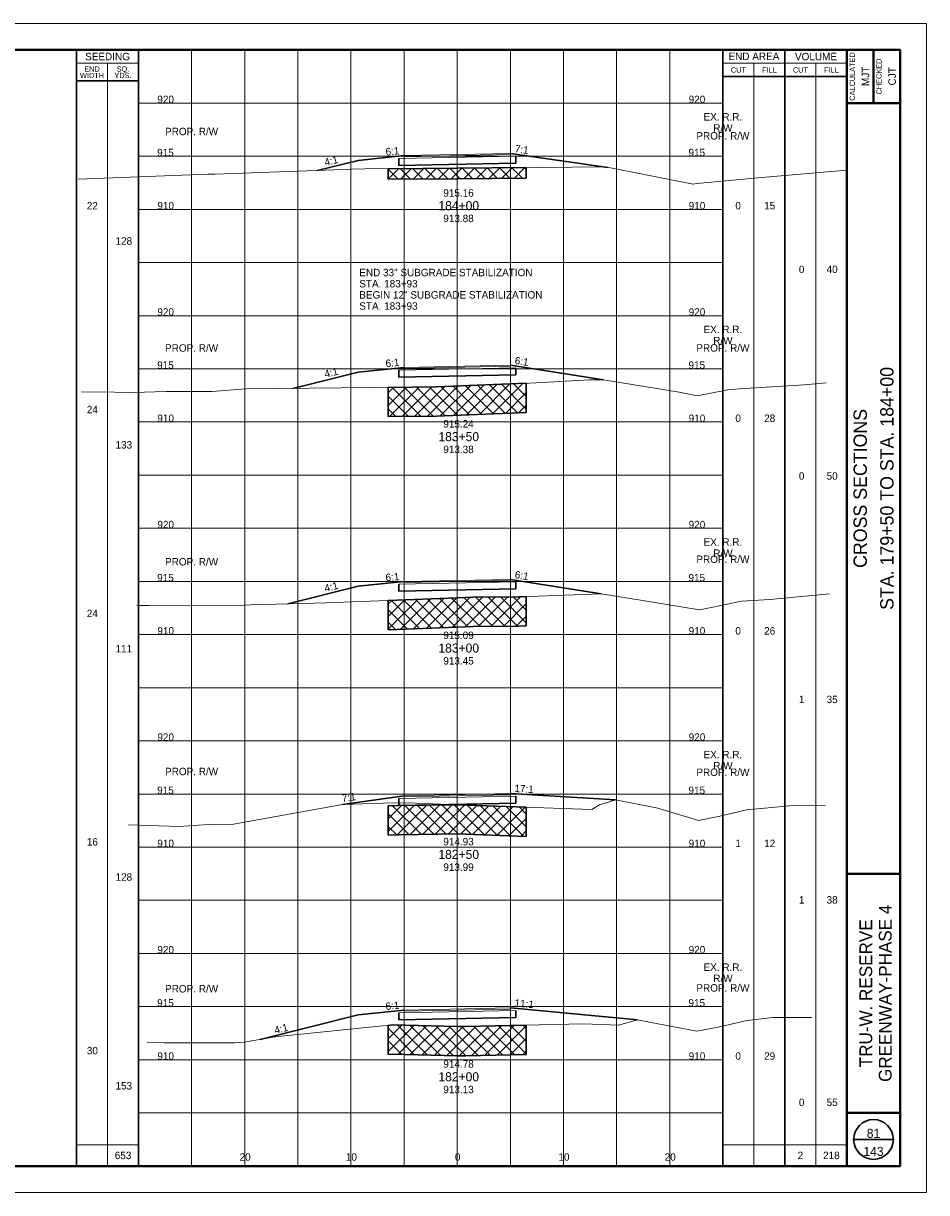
# Paper-space layout 'Layout1' of a CAD drawing. Header units: feet. Extents: x -1084 to 2301, y -843 to 1840.
# Tile 27 of 46: x 75 to 160, y 802 to 912. Entities that reach past the tile are written whole.
import ezdxf
from ezdxf.enums import TextEntityAlignment as Align

# ---------------------------------------------------------------- set-up
doc = ezdxf.new("R2010")
doc.units = ezdxf.units.FT
doc.header["$LTSCALE"] = 10
doc.header["$MEASUREMENT"] = 0
for name, pattern in [('DGN Style 2', [42.257429, 25.354457, -16.902971]), ('DGN Style 3', [59.1604, 42.257429, -16.902971]), ('esmtrrex', [4.75, 0.8, -0.325, -0.325, 0.8, -0.3, 0.8, -0.3, 0.8, -0.3]), ('rowpr', [5.45, 1, -0.225, -0.225, 4])]:
    doc.linetypes.add(name, pattern=pattern)
for name, color, linetype, lineweight in [('PV_P_Text', 7, 'Continuous', 13), ('RW_P_Fee_RW', 193, 'rowpr', 40), ('RW_X_Esmt_RR', 6, 'esmtrrex', 30), ('SH_Border', 7, 'Continuous', 40), ('SH_Data', 7, 'Continuous', 0), ('SH_Major_Grid_Line', 254, 'Continuous', 13), ('SH_Text', 7, 'Continuous', 13), ('TX_P_5', 7, 'Continuous', 13), ('TX_X_5', 7, 'Continuous', 0), ('XS_P_Finished_Grade', 3, 'Continuous', 30), ('XS_P_Pavt_Surface', 251, 'Continuous', 13), ('XS_P_Subgrade', 4, 'Continuous', 30), ('XS_P_Undercut', 230, 'Continuous', 30), ('XS_X_Ground_Line', 3, 'DGN Style 2', 13)]:
    doc.layers.add(name, color=color, linetype=linetype, lineweight=lineweight)
doc.layers.add('SH_Cut_Line', color=7, linetype='DGN Style 3', lineweight=0, plot=False)
doc.layers.add('XS_P_Pavt_Layers', color=251, linetype='Continuous', lineweight=0, transparency=0.5)
doc.styles.add('Font 70-Title', font='font70.shx', dxfattribs={"height": 0.2})
doc.styles.add('Slanted-Normal LS 0.50', font='font31.shx', dxfattribs={"height": 0.14})
doc.styles.add('Slanted-Sub Title', font='font31.shx', dxfattribs={"height": 0.17})
doc.styles.add('Style-font30', font='font30.shx')
doc.styles.add('Style-font31', font='font31.shx')
doc.styles.add('Style-font70', font='font70.shx')

# ---------------------------------------------------------------- blocks, each defined once
blk = doc.blocks.new('XS POINT_156')
at = {"layer": 'RW_X_Esmt_RR', "linetype": 'DGN Style 3', "lineweight": 0}
blk.add_line((0, 3.5), (0, -3.5), dxfattribs=at)
blk = doc.blocks.new('GPKLBL_212')
at = {"layer": 'TX_P_5', "linetype": 'Continuous', "extrusion": (0, 0, -1), "insert": (-0.46, 0.97), "char_height": 0.7, "attachment_point": 3, "text_direction": (-0.986394, 0.164399, 0), "line_spacing_factor": 0.6, "style": 'Style-font31'}
blk.add_mtext('6:1', dxfattribs=at)
blk = doc.blocks.new('GPKLBL_213')
at = {"layer": 'TX_P_5', "linetype": 'Continuous', "extrusion": (0, 0, -1), "insert": (-0.45, 0.97), "char_height": 0.7, "attachment_point": 3, "text_direction": (-0.986394, 0.164399, 0), "line_spacing_factor": 0.6, "style": 'Style-font31'}
blk.add_mtext('4:1', dxfattribs=at)
blk = doc.blocks.new('GPKLBL_214')
at = {"layer": 'TX_P_5', "linetype": 'Continuous', "insert": (-0.51, 0.98), "char_height": 0.7, "attachment_point": 1, "rotation": 350.5377, "line_spacing_factor": 0.6, "style": 'Style-font31'}
blk.add_mtext('11:1', dxfattribs=at)
blk = doc.blocks.new('XS POINT_157')
at = {"layer": 'RW_P_Fee_RW', "linetype": 'Continuous', "lineweight": 13}
blk.add_line((0, 3.5), (0, -3.5), dxfattribs=at)
blk = doc.blocks.new('XS POINT_158')
at = {"layer": 'RW_P_Fee_RW', "linetype": 'Continuous', "lineweight": 13}
blk.add_line((0, 3.5), (0, -3.5), dxfattribs=at)
blk = doc.blocks.new('XS POINT_159')
at = {"layer": 'RW_X_Esmt_RR', "linetype": 'DGN Style 3', "lineweight": 0}
blk.add_line((0, 3.5), (0, -3.5), dxfattribs=at)
blk = doc.blocks.new('GPKLBL_215')
at = {"layer": 'TX_P_5', "linetype": 'Continuous', "extrusion": (0, 0, -1), "insert": (-0.46, 0.97), "char_height": 0.7, "attachment_point": 3, "text_direction": (-0.986394, 0.164399, 0), "line_spacing_factor": 0.6, "style": 'Style-font31'}
blk.add_mtext('7:1', dxfattribs=at)
blk = doc.blocks.new('GPKLBL_216')
at = {"layer": 'TX_P_5', "linetype": 'Continuous', "insert": (-0.51, 0.98), "char_height": 0.7, "attachment_point": 1, "rotation": 350.5377, "line_spacing_factor": 0.6, "style": 'Style-font31'}
blk.add_mtext('17:1', dxfattribs=at)
blk = doc.blocks.new('XS POINT_160')
at = {"layer": 'RW_P_Fee_RW', "linetype": 'Continuous', "lineweight": 13}
blk.add_line((0, 3.5), (0, -3.5), dxfattribs=at)
blk = doc.blocks.new('XS POINT_161')
at = {"layer": 'RW_P_Fee_RW', "linetype": 'Continuous', "lineweight": 13}
blk.add_line((0, 3.5), (0, -3.5), dxfattribs=at)
blk = doc.blocks.new('XS POINT_162')
at = {"layer": 'RW_X_Esmt_RR', "linetype": 'DGN Style 3', "lineweight": 0}
blk.add_line((0, 3.5), (0, -3.5), dxfattribs=at)
blk = doc.blocks.new('GPKLBL_217')
at = {"layer": 'TX_P_5', "linetype": 'Continuous', "insert": (-0.51, 0.98), "char_height": 0.7, "attachment_point": 1, "rotation": 350.5377, "line_spacing_factor": 0.6, "style": 'Style-font31'}
blk.add_mtext('6:1', dxfattribs=at)
blk = doc.blocks.new('GPKLBL_218')
at = {"layer": 'TX_P_5', "linetype": 'Continuous', "extrusion": (0, 0, -1), "insert": (-0.46, 0.97), "char_height": 0.7, "attachment_point": 3, "text_direction": (-0.986394, 0.164399, 0), "line_spacing_factor": 0.6, "style": 'Style-font31'}
blk.add_mtext('6:1', dxfattribs=at)
blk = doc.blocks.new('GPKLBL_219')
at = {"layer": 'TX_P_5', "linetype": 'Continuous', "extrusion": (0, 0, -1), "insert": (-0.45, 0.97), "char_height": 0.7, "attachment_point": 3, "text_direction": (-0.986394, 0.164399, 0), "line_spacing_factor": 0.6, "style": 'Style-font31'}
blk.add_mtext('4:1', dxfattribs=at)
blk = doc.blocks.new('XS POINT_163')
at = {"layer": 'RW_P_Fee_RW', "linetype": 'Continuous', "lineweight": 13}
blk.add_line((0, 3.5), (0, -3.5), dxfattribs=at)
blk = doc.blocks.new('XS POINT_164')
at = {"layer": 'RW_P_Fee_RW', "linetype": 'Continuous', "lineweight": 13}
blk.add_line((0, 3.5), (0, -3.5), dxfattribs=at)
blk = doc.blocks.new('XS POINT_165')
at = {"layer": 'RW_X_Esmt_RR', "linetype": 'DGN Style 3', "lineweight": 0}
blk.add_line((0, 3.5), (0, -3.5), dxfattribs=at)
blk = doc.blocks.new('GPKLBL_220')
at = {"layer": 'TX_P_5', "linetype": 'Continuous', "insert": (-0.51, 0.98), "char_height": 0.7, "attachment_point": 1, "rotation": 350.5377, "line_spacing_factor": 0.6, "style": 'Style-font31'}
blk.add_mtext('6:1', dxfattribs=at)
blk = doc.blocks.new('GPKLBL_221')
at = {"layer": 'TX_P_5', "linetype": 'Continuous', "extrusion": (0, 0, -1), "insert": (-0.46, 0.97), "char_height": 0.7, "attachment_point": 3, "text_direction": (-0.986394, 0.164399, 0), "line_spacing_factor": 0.6, "style": 'Style-font31'}
blk.add_mtext('6:1', dxfattribs=at)
blk = doc.blocks.new('GPKLBL_222')
at = {"layer": 'TX_P_5', "linetype": 'Continuous', "extrusion": (0, 0, -1), "insert": (-0.45, 0.97), "char_height": 0.7, "attachment_point": 3, "text_direction": (-0.986394, 0.164399, 0), "line_spacing_factor": 0.6, "style": 'Style-font31'}
blk.add_mtext('4:1', dxfattribs=at)
blk = doc.blocks.new('XS POINT_166')
at = {"layer": 'RW_P_Fee_RW', "linetype": 'Continuous', "lineweight": 13}
blk.add_line((0, 3.5), (0, -3.5), dxfattribs=at)
blk = doc.blocks.new('XS POINT_167')
at = {"layer": 'RW_P_Fee_RW', "linetype": 'Continuous', "lineweight": 13}
blk.add_line((0, 3.5), (0, -3.5), dxfattribs=at)
blk = doc.blocks.new('XS POINT_168')
at = {"layer": 'RW_X_Esmt_RR', "linetype": 'DGN Style 3', "lineweight": 0}
blk.add_line((0, 3.5), (0, -3.5), dxfattribs=at)
blk = doc.blocks.new('GPKLBL_223')
at = {"layer": 'TX_P_5', "linetype": 'Continuous', "extrusion": (0, 0, -1), "insert": (-0.46, 0.97), "char_height": 0.7, "attachment_point": 3, "text_direction": (-0.986394, 0.164399, 0), "line_spacing_factor": 0.6, "style": 'Style-font31'}
blk.add_mtext('6:1', dxfattribs=at)
blk = doc.blocks.new('GPKLBL_224')
at = {"layer": 'TX_P_5', "linetype": 'Continuous', "extrusion": (0, 0, -1), "insert": (-0.45, 0.97), "char_height": 0.7, "attachment_point": 3, "text_direction": (-0.986394, 0.164399, 0), "line_spacing_factor": 0.6, "style": 'Style-font31'}
blk.add_mtext('4:1', dxfattribs=at)
blk = doc.blocks.new('GPKLBL_225')
at = {"layer": 'TX_P_5', "linetype": 'Continuous', "insert": (-0.51, 0.98), "char_height": 0.7, "attachment_point": 1, "rotation": 350.5377, "line_spacing_factor": 0.6, "style": 'Style-font31'}
blk.add_mtext('7:1', dxfattribs=at)
blk = doc.blocks.new('XS POINT_169')
at = {"layer": 'RW_P_Fee_RW', "linetype": 'Continuous', "lineweight": 13}
blk.add_line((0, 3.5), (0, -3.5), dxfattribs=at)
blk = doc.blocks.new('XS POINT_170')
at = {"layer": 'RW_P_Fee_RW', "linetype": 'Continuous', "lineweight": 13}
blk.add_line((0, 3.5), (0, -3.5), dxfattribs=at)

psp = doc.layouts.get("Layout1")

# ---------------------------------------------------------------- hatches: boundary and pattern name
at = {"layer": 'XS_P_Undercut', "lineweight": 0}
h = psp.add_hatch(dxfattribs=at)
h.set_pattern_fill('CROSSHATCH', color=256, style=0, pattern_type=2)
h.set_pattern_definition([(45, (120.40215, 898.30936), (-0.589255, 0.589255), []), (315, (120.40215, 898.30936), (0.589255, 0.589255), [])])
h.paths.add_polyline_path([(122.33, 897.93), (122.33, 898.93), (115.83, 898.88), (109.33, 898.83), (109.33, 897.83), (115.83, 897.88)])
h = psp.add_hatch(dxfattribs=at)
h.set_pattern_fill('CROSSHATCH', color=256, style=0, pattern_type=2)
h.set_pattern_definition([(45, (120.3728, 876.9869), (-0.589255, 0.589255), []), (315, (120.3728, 876.9869), (0.589255, 0.589255), [])])
h.paths.add_polyline_path([(113.88, 878.3), (109.33, 878.26), (109.33, 875.51), (113.88, 875.55), (122.33, 875.89), (122.33, 878.64), (122.11, 878.63), (115.83, 878.38), (115.83, 878.38)])
h = psp.add_hatch(dxfattribs=at)
h.set_pattern_fill('CROSSHATCH', color=256, style=0, pattern_type=2)
h.set_pattern_definition([(45, (120.8427, 857.6041), (-0.589255, 0.589255), []), (315, (120.8427, 857.6041), (0.589255, 0.589255), [])])
h.paths.add_polyline_path([(122.33, 855.82), (122.33, 858.57), (120.92, 858.51), (118.07, 858.54), (115.83, 858.45), (109.33, 858.2), (109.33, 855.45), (115.83, 855.7), (118.07, 855.79), (120.92, 855.76)])
h = psp.add_hatch(dxfattribs=at)
h.set_pattern_fill('CROSSHATCH', color=256, style=0, pattern_type=2)
h.set_pattern_definition([(45, (118.9925, 836.72244), (-0.589255, 0.589255), []), (315, (118.9925, 836.72244), (0.589255, 0.589255), [])])
h.paths.add_polyline_path([(122.33, 836.01), (122.33, 838.76), (115.83, 838.99), (110.33, 838.91), (109.33, 838.89), (109.33, 836.14), (110.33, 836.16), (115.83, 836.24)])
h = psp.add_hatch(dxfattribs=at)
h.set_pattern_fill('CROSSHATCH', color=256, style=0, pattern_type=2)
h.set_pattern_definition([(45, (119.8442, 816.8693), (-0.589255, 0.589255), []), (315, (119.8442, 816.8693), (0.589255, 0.589255), [])])
h.paths.add_polyline_path([(116.62, 818.12), (115.83, 818.13), (109.72, 818.27), (109.33, 818.23), (109.33, 815.48), (109.72, 815.52), (115.83, 815.38), (116.62, 815.37), (122.33, 815.5), (122.33, 818.25)])

# ---------------------------------------------------------------- linework, layer by layer
at = {"layer": 'SH_Border', "color": 7, "linetype": 'Continuous', "lineweight": 40}
for p, q in [((152.5, 805), (152.5, 910)), ((155, 910), (155, 905)), ((152.5, 905), (157.5, 905)), ((152.5, 832.5), (157.5, 832.5)), ((152.5, 810), (157.5, 810))]:
    psp.add_line(p, q, dxfattribs=at)
at = {"layer": 'SH_Border', "color": 7, "linetype": 'Continuous', "lineweight": 40, "flags": 128}
psp.add_lwpolyline([(0, 910), (157.5, 910), (157.5, 805), (0, 805), (0, 910)], close=True, dxfattribs=at)
at = {"layer": 'SH_Cut_Line', "color": 7, "linetype": 'DGN Style 3', "lineweight": 0, "flags": 128}
psp.add_lwpolyline([(-10, 802.5), (160, 802.5), (160, 912.5), (-10, 912.5), (-10, 802.5)], close=True, dxfattribs=at)
at = {"layer": 'SH_Data', "color": 7, "linetype": 'Continuous', "lineweight": 30}
for p, q in [((80, 805), (80, 910)), ((85.83, 805), (85.83, 910)), ((140.83, 805), (140.83, 910)), ((146.67, 805), (146.67, 910)), ((85.83, 907.08), (80, 907.08)), ((140.83, 907.5), (152.5, 907.5)), ((153.12, 807.5), (156.88, 807.5))]:
    psp.add_line(p, q, dxfattribs=at)
at = {"layer": 'SH_Data', "color": 7, "linetype": 'Continuous', "lineweight": 0}
for p, q in [((85.83, 908.75), (80, 908.75)), ((140.83, 908.75), (152.5, 908.75))]:
    psp.add_line(p, q, dxfattribs=at)
at = {"layer": 'SH_Data', "color": 7, "linetype": 'Continuous', "lineweight": 13}
for p, q in [((82.92, 805), (82.92, 908.75)), ((143.75, 805), (143.75, 908.75)), ((149.58, 805), (149.58, 908.75)), ((80, 807), (85.83, 807)), ((140.83, 807), (152.5, 807))]:
    psp.add_line(p, q, dxfattribs=at)
at = {"layer": 'SH_Data', "color": 7, "linetype": 'Continuous', "lineweight": 30}
psp.add_circle((155, 807.5), 1.87, dxfattribs=at)
at = {"layer": 'SH_Major_Grid_Line', "color": 254, "linetype": 'Continuous', "lineweight": 13}
for p, q in [((90.83, 805), (90.83, 910)), ((95.83, 805), (95.83, 910)), ((100.83, 805), (100.83, 910)), ((105.83, 805), (105.83, 910)), ((110.83, 805), (110.83, 910)), ((115.83, 805), (115.83, 910)), ((120.83, 805), (120.83, 910)), ((125.83, 805), (125.83, 910)), ((130.83, 805), (130.83, 910)), ((135.83, 805), (135.83, 910)), ((85.83, 905), (140.83, 905)), ((85.83, 900), (140.83, 900)), ((85.83, 895), (140.83, 895)), ((85.83, 890), (140.83, 890)), ((85.83, 885), (140.83, 885)), ((85.83, 880), (140.83, 880)), ((85.83, 875), (140.83, 875)), ((85.83, 870), (140.83, 870)), ((85.83, 865), (140.83, 865)), ((85.83, 860), (140.83, 860)), ((85.83, 855), (140.83, 855)), ((85.83, 850), (140.83, 850)), ((85.83, 845), (140.83, 845)), ((85.83, 840), (140.83, 840)), ((85.83, 835), (140.83, 835)), ((85.83, 830), (140.83, 830)), ((85.83, 825), (140.83, 825)), ((85.83, 820), (140.83, 820)), ((85.83, 815), (140.83, 815)), ((85.83, 810), (140.83, 810))]:
    psp.add_line(p, q, dxfattribs=at)
at = {"layer": 'XS_P_Finished_Grade'}
for p, q in [((106.51, 899.61), (110.83, 900.06)), ((130.01, 898.94), (120.83, 900.26)), ((102.66, 898.65), (106.51, 899.61)), ((106.51, 879.7), (110.83, 880.14)), ((129.6, 878.96), (120.83, 880.34)), ((100.37, 878.16), (106.51, 879.7)), ((99.88, 857.89), (106.51, 859.55)), ((106.51, 859.55), (110.83, 859.99)), ((129.36, 858.83), (120.83, 860.19)), ((105.03, 839.01), (110.83, 839.84)), ((130.73, 839.44), (120.83, 840.04)), ((106.51, 819.22), (110.83, 819.67)), ((132.8, 818.77), (120.83, 819.87)), ((97.28, 816.92), (106.51, 819.22))]:
    psp.add_line(p, q, dxfattribs=at)
at = {"layer": 'XS_P_Pavt_Layers', "color": 2, "lineweight": 13}
for p, q in [((110.33, 899.8), (121.33, 900.02)), ((110.83, 899.95), (120.83, 900.15)), ((110.33, 879.88), (121.33, 880.1)), ((110.83, 880.04), (120.83, 880.24)), ((110.33, 859.73), (121.33, 859.95)), ((110.83, 859.89), (120.83, 860.09)), ((110.33, 839.58), (121.33, 839.8)), ((110.83, 839.73), (120.83, 839.93)), ((110.33, 819.41), (121.33, 819.63)), ((110.83, 819.56), (120.83, 819.76))]:
    psp.add_line(p, q, dxfattribs=at)
at = {"layer": 'XS_P_Pavt_Surface', "color": 193}
for p, q in [((110.83, 900.06), (120.83, 900.26)), ((110.83, 900.06), (110.83, 899.81)), ((120.83, 900.26), (120.83, 900.01)), ((110.83, 880.14), (120.83, 880.34)), ((110.83, 880.14), (110.83, 879.89)), ((120.83, 880.34), (120.83, 880.09)), ((110.83, 859.99), (120.83, 860.19)), ((110.83, 859.99), (110.83, 859.74)), ((120.83, 860.19), (120.83, 859.94)), ((110.83, 839.84), (120.83, 840.04)), ((110.83, 839.84), (110.83, 839.59)), ((120.83, 840.04), (120.83, 839.79)), ((110.83, 819.67), (120.83, 819.87)), ((110.83, 819.67), (110.83, 819.42)), ((120.83, 819.87), (120.83, 819.62))]:
    psp.add_line(p, q, dxfattribs=at)
at = {"layer": 'XS_P_Subgrade'}
for p, q in [((121.33, 900.02), (121.33, 899.35)), ((110.33, 899.8), (110.33, 899.13)), ((110.33, 899.13), (121.33, 899.35)), ((121.33, 880.1), (121.33, 879.44)), ((110.33, 879.88), (110.33, 879.22)), ((110.33, 879.22), (121.33, 879.44)), ((110.33, 859.73), (110.33, 859.07)), ((110.33, 859.07), (121.33, 859.29)), ((121.33, 859.95), (121.33, 859.29)), ((110.33, 839.58), (110.33, 838.91)), ((121.33, 839.8), (121.33, 839.13)), ((110.33, 838.91), (121.33, 839.13)), ((121.33, 819.63), (121.33, 818.96)), ((110.33, 819.41), (110.33, 818.74)), ((110.33, 818.74), (121.33, 818.96))]:
    psp.add_line(p, q, dxfattribs=at)
at = {"layer": 'XS_P_Undercut'}
for p, q in [((109.33, 898.83), (109.33, 897.83)), ((122.33, 898.93), (122.33, 897.93)), ((109.33, 878.26), (109.33, 875.51)), ((122.33, 878.64), (122.33, 875.89)), ((109.33, 858.2), (109.33, 855.45)), ((122.33, 858.57), (122.33, 855.82)), ((109.33, 838.89), (109.33, 836.14)), ((122.33, 838.76), (122.33, 836.01)), ((109.33, 818.23), (109.33, 815.48)), ((122.33, 818.25), (122.33, 815.5))]:
    psp.add_line(p, q, dxfattribs=at)
at = {"layer": 'XS_P_Undercut', "flags": 128}
for points in [[(109.33, 898.83), (115.83, 898.88), (122.33, 898.93)], [(109.33, 897.83), (115.83, 897.88), (122.33, 897.93)], [(109.33, 878.26), (113.88, 878.3), (122.33, 878.64)], [(109.33, 875.51), (113.88, 875.55), (122.33, 875.89)], [(109.33, 858.2), (115.83, 858.45), (118.07, 858.54), (120.92, 858.51), (122.33, 858.57)], [(109.33, 855.45), (115.83, 855.7), (118.07, 855.79), (120.92, 855.76), (122.33, 855.82)], [(109.33, 838.89), (110.33, 838.91), (115.83, 838.99), (122.33, 838.76)], [(109.33, 836.14), (110.33, 836.16), (115.83, 836.24), (122.33, 836.01)], [(109.33, 818.23), (109.72, 818.27), (115.83, 818.13), (116.62, 818.12), (122.33, 818.25)], [(109.33, 815.48), (109.72, 815.52), (115.83, 815.38), (116.62, 815.37), (122.33, 815.5)]]:
    psp.add_lwpolyline(points, dxfattribs=at)
at = {"layer": 'XS_P_Undercut', "lineweight": 0, "flags": 128}
for points in [[(122.33, 897.93), (122.33, 898.93), (115.83, 898.88), (109.33, 898.83), (109.33, 897.83), (115.83, 897.88), (122.33, 897.93)], [(113.88, 878.3), (109.33, 878.26), (109.33, 875.51), (113.88, 875.55), (122.33, 875.89), (122.33, 878.64), (122.11, 878.63), (115.83, 878.38), (115.83, 878.38), (113.88, 878.3)], [(122.33, 855.82), (122.33, 858.57), (120.92, 858.51), (118.07, 858.54), (115.83, 858.45), (109.33, 858.2), (109.33, 855.45), (115.83, 855.7), (118.07, 855.79), (120.92, 855.76), (122.33, 855.82)], [(122.33, 836.01), (122.33, 838.76), (115.83, 838.99), (110.33, 838.91), (109.33, 838.89), (109.33, 836.14), (110.33, 836.16), (115.83, 836.24), (122.33, 836.01)], [(116.62, 818.12), (115.83, 818.13), (109.72, 818.27), (109.33, 818.23), (109.33, 815.48), (109.72, 815.52), (115.83, 815.38), (116.62, 815.37), (122.33, 815.5), (122.33, 818.25), (116.62, 818.12)]]:
    psp.add_lwpolyline(points, close=True, dxfattribs=at)
at = {"layer": 'XS_X_Ground_Line', "flags": 128}
for points in [[(80.15, 897.83), (92.37, 898.3), (93.02, 898.31), (105.14, 898.74), (105.88, 898.8), (107.13, 898.82), (115.83, 898.88), (123.61, 898.94), (129.65, 899), (130.24, 898.9), (138.04, 897.37), (138.36, 897.43), (143.44, 897.92), (144.13, 897.97), (152.5, 898.7)], [(80.47, 877.84), (83.59, 877.82), (85.35, 877.77), (88.45, 877.86), (92.72, 877.87), (95.95, 878.12), (113.88, 878.3), (115.83, 878.38), (122.11, 878.63), (128.32, 878.95), (129.6, 878.96), (136.72, 877.8), (138.41, 877.46), (141.29, 878.02), (142.38, 878.12), (148.47, 878.51), (150.54, 878.69)], [(85.67, 857.73), (86.23, 857.72), (86.85, 857.74), (95.88, 857.78), (96.39, 857.81), (103.52, 857.98), (115.83, 858.45), (118.07, 858.54), (120.92, 858.51), (129.36, 858.83), (131.92, 858.41), (138.62, 857.34), (139.88, 857.58), (142.57, 858.13), (145.24, 858.3), (150.85, 858.82)], [(84.9, 837.09), (89.66, 836.95), (92.38, 837.14), (94.78, 837.15), (105.03, 839.01), (108.89, 839.15), (111.23, 839.16), (115.83, 838.99), (128.51, 838.53), (129.22, 838.99), (130.73, 839.44), (134.7, 838.67), (138.54, 837.52), (140.54, 837.92), (143.05, 838.51), (147.45, 838.91), (150.47, 838.96)], [(86.64, 816.64), (88.26, 816.59), (94.89, 816.59), (95.78, 816.65), (98.65, 817.16), (109.72, 818.27), (115.83, 818.13), (116.62, 818.12), (127.71, 818.37), (130.99, 818.26), (132.8, 818.77), (134.09, 818.51), (138.38, 817.68), (140.39, 818.05), (143.08, 818.68), (145.53, 818.97), (149.16, 818.99)]]:
    psp.add_lwpolyline(points, dxfattribs=at)

# ---------------------------------------------------------------- block references
at = {"layer": 'RW_P_Fee_RW', "linetype": 'Continuous', "lineweight": 13}
for name, p in [('XS POINT_169', (90.83, 898.24)), ('XS POINT_170', (140.83, 897.83)), ('XS POINT_166', (90.83, 877.87)), ('XS POINT_167', (140.83, 877.88)), ('XS POINT_164', (140.83, 857.99)), ('XS POINT_163', (90.83, 857.76)), ('XS POINT_160', (90.83, 838.03)), ('XS POINT_161', (140.83, 837.96)), ('XS POINT_157', (90.83, 817.59)), ('XS POINT_158', (140.83, 817.66))]:
    psp.add_blockref(name, p, dxfattribs=at)
at = {"layer": 'RW_X_Esmt_RR', "linetype": 'DGN Style 3', "lineweight": 0}
for name, p in [('XS POINT_168', (140.83, 898.73)), ('XS POINT_165', (140.83, 878.73)), ('XS POINT_162', (140.83, 858.73)), ('XS POINT_159', (140.83, 838.73)), ('XS POINT_156', (140.83, 818.73))]:
    psp.add_blockref(name, p, dxfattribs=at)
at = {"layer": 'TX_P_5', "linetype": 'Continuous', "extrusion": (0, 0, -1)}
for name, p, rotation in [('GPKLBL_223', (-109.82, 899.95), 3.593688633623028), ('GPKLBL_224', (-104.14, 899.06), 355.4260787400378), ('GPKLBL_222', (-104.14, 879.14), 355.4260787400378), ('GPKLBL_221', (-109.82, 880.04), 3.593688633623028), ('GPKLBL_218', (-109.82, 859.89), 3.593688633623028), ('GPKLBL_219', (-104.14, 858.99), 355.4260787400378), ('GPKLBL_215', (-105.73, 839.16), 1.338639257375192), ('GPKLBL_212', (-109.82, 819.56), 3.593688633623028), ('GPKLBL_213', (-99.43, 817.41), 355.4260787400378)]:
    psp.add_blockref(name, p, dxfattribs=dict(at, rotation=rotation))
at = {"layer": 'TX_P_5', "linetype": 'Continuous'}
for name, p, rotation in [('GPKLBL_225', (121.84, 900.11), 1.313143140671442), ('GPKLBL_220', (121.83, 880.18), 0.5057377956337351), ('GPKLBL_217', (121.83, 860.03), 0.3762688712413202), ('GPKLBL_216', (121.84, 839.97), 6.019395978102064), ('GPKLBL_214', (121.84, 819.77), 4.206655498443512)]:
    psp.add_blockref(name, p, dxfattribs=dict(at, rotation=rotation))

# ---------------------------------------------------------------- texts
at = {"layer": 'PV_P_Text', "style": 'Slanted-Normal LS 0.50'}
for s, p in [('915.16', (115.95, 896.2)), ('915.24', (115.95, 874.47)), ('915.09', (115.95, 854.58)), ('914.93', (115.95, 835.17)), ('914.78', (115.95, 814.25))]:
    psp.add_text(s, height=0.7, dxfattribs=at).set_placement(p, align=Align.CENTER)
at = {"layer": 'RW_P_Fee_RW', "linetype": 'Continuous', "lineweight": 13, "char_height": 0.7, "attachment_point": 2, "line_spacing_factor": 0.9, "style": 'Style-font31'}
for insert in [(90.83, 902.68), (140.83, 902.27), (90.83, 882.31), (140.83, 882.32), (140.83, 862.44), (90.83, 862.2), (90.83, 842.47), (140.83, 842.4), (90.83, 822.03), (140.83, 822.11)]:
    psp.add_mtext('PROP. R/W', dxfattribs=dict(at, insert=insert))
at = {"layer": 'RW_X_Esmt_RR', "linetype": 'Continuous', "lineweight": 0, "char_height": 0.7, "attachment_point": 8, "line_spacing_factor": 0.9, "style": 'Style-font31'}
for insert in [(140.83, 902.3), (140.83, 882.3), (140.83, 862.3), (140.83, 842.3), (140.83, 822.3)]:
    psp.add_mtext('EX. R.R.\\PR/W', dxfattribs=dict(at, insert=insert))
at = {"layer": 'SH_Data', "color": 7, "linetype": 'Continuous', "lineweight": 13, "style": 'Style-font30'}
for s, p in [('SEEDING', (82.92, 909.38)), ('END AREA', (143.75, 909.4)), ('VOLUME', (149.59, 909.38))]:
    psp.add_text(s, height=0.7, dxfattribs=at).set_placement(p, align=Align.MIDDLE_CENTER)
at = {"layer": 'SH_Data', "color": 7, "linetype": 'Continuous', "lineweight": 0, "style": 'Style-font30'}
for s, p in [('CALCULATED', (152.76, 907.5)), ('CHECKED', (155.26, 907.5))]:
    psp.add_text(s, height=0.5, rotation=90, dxfattribs=at).set_placement(p, align=Align.TOP_CENTER)
for s, p in [('CUT', (142.29, 908.12)), ('FILL', (145.21, 908.12)), ('CUT', (148.13, 908.12)), ('FILL', (151.04, 908.12))]:
    psp.add_text(s, height=0.5, dxfattribs=at).set_placement(p, align=Align.MIDDLE_CENTER)
at = {"layer": 'SH_Data', "color": 7, "linetype": 'Continuous', "lineweight": 13, "style": 'Style-font30'}
for s, p in [('MJT', (154.6, 907.52)), ('CJT', (157.1, 907.52))]:
    psp.add_text(s, height=0.7, rotation=90, dxfattribs=at).set_placement(p, align=Align.CENTER)
at = {"layer": 'SH_Data', "style": 'Font 70-Title'}
psp.add_text('STA. 179+50 TO STA. 184+00', height=1.25, rotation=90, dxfattribs=at).set_placement((156.26, 868.75), align=Align.MIDDLE_CENTER)
at = {"layer": 'SH_Data', "color": 7, "linetype": 'Continuous', "lineweight": 0, "style": 'Style-font70'}
psp.add_text('CROSS SECTIONS', height=1.25, rotation=90, dxfattribs=at).set_placement((153.75, 868.75), align=Align.MIDDLE_CENTER)
at = {"layer": 'SH_Data', "color": 7, "linetype": 'Continuous', "lineweight": 0, "char_height": 0.7, "attachment_point": 5, "line_spacing_factor": 0.728571, "style": 'Style-font30'}
for s, insert in [('\\H0.714286x;END\\PWIDTH', (81.46, 907.9)), ('\\H0.714286x;SQ.\\PYDS.', (84.37, 907.9))]:
    psp.add_mtext(s, dxfattribs=dict(at, insert=insert))
at = {"layer": 'SH_Data', "lineweight": 13, "insert": (155, 805.94), "char_height": 0.85, "attachment_point": 8, "line_spacing_factor": 0.6, "style": 'Style-font30'}
psp.add_mtext('143\\P', dxfattribs=at)
at = {"layer": 'SH_Text', "style": 'Style-font31'}
for s, p in [('920', (88.39, 905)), ('920', (138.39, 905)), ('915', (88.37, 900)), ('915', (138.37, 900)), ('22', (81.49, 895)), ('910', (88.39, 895)), ('910', (138.39, 895)), ('0', (142.26, 895)), ('15', (145.23, 895)), ('128', (84.45, 891.68)), ('0', (148.24, 889.01)), ('40', (151.11, 889.01)), ('920', (88.39, 885)), ('920', (138.39, 885)), ('915', (88.37, 880)), ('915', (138.37, 880)), ('24', (81.49, 875.82)), ('910', (88.39, 875)), ('910', (138.39, 875)), ('0', (142.26, 875)), ('28', (145.23, 875)), ('133', (84.45, 872.5)), ('0', (148.24, 869.57)), ('50', (151.11, 869.57)), ('920', (88.39, 865)), ('920', (138.39, 865)), ('915', (88.37, 860)), ('915', (138.37, 860)), ('24', (81.49, 856.64)), ('910', (88.39, 855)), ('910', (138.39, 855)), ('0', (142.26, 855)), ('26', (145.23, 855)), ('111', (84.45, 853.32)), ('1', (148.24, 848.55)), ('35', (151.11, 848.55)), ('920', (88.39, 845)), ('920', (138.39, 845)), ('915', (88.37, 840)), ('915', (138.37, 840)), ('16', (81.49, 835.15)), ('910', (88.39, 835)), ('910', (138.39, 835)), ('1', (142.26, 835)), ('12', (145.23, 835)), ('128', (84.45, 831.84)), ('1', (148.24, 829.69)), ('38', (151.11, 829.69)), ('920', (88.39, 825)), ('920', (138.39, 825)), ('915', (88.37, 820)), ('915', (138.37, 820)), ('30', (81.49, 815.51)), ('910', (88.39, 815)), ('910', (138.39, 815)), ('0', (142.26, 815)), ('29', (145.23, 815)), ('153', (84.45, 812.2)), ('0', (148.24, 810.64)), ('55', (151.11, 810.64)), ('20', (95.87, 805.5)), ('10', (105.87, 805.5)), ('0', (115.87, 805.5)), ('0', (115.87, 805.5)), ('10', (125.87, 805.5)), ('20', (135.87, 805.5))]:
    psp.add_text(s, height=0.7, dxfattribs=at).set_placement(p, align=Align.CENTER)
for s, p in [('653', (84.38, 806)), ('2', (148.12, 806)), ('218', (151.04, 806))]:
    psp.add_text(s, height=0.7, dxfattribs=at).set_placement(p, align=Align.MIDDLE_CENTER)
at = {"layer": 'SH_Text', "insert": (106.61, 889.41), "char_height": 0.7, "attachment_point": 1, "line_spacing_factor": 0.9, "style": 'Slanted-Sub Title'}
psp.add_mtext('END 33" SUBGRADE STABILIZATION\\PSTA. 183+93\\PBEGIN 12" SUBGRADE STABILIZATION\\PSTA. 183+93', dxfattribs=at)
at = {"layer": 'SH_Text', "insert": (155.2, 821.25), "char_height": 1.2, "attachment_point": 5, "rotation": 90, "line_spacing_factor": 0.9125, "style": 'Slanted-Normal LS 0.50'}
psp.add_mtext('\\Ffont70;TRU-W. RESERVE\\PGREENWAY-PHASE 4', dxfattribs=at)
at = {"layer": 'TX_P_5', "style": 'Slanted-Sub Title'}
for s, p in [('184+00', (115.97, 895.35)), ('183+50', (115.97, 873.62)), ('183+00', (115.97, 853.73)), ('182+50', (115.97, 834.32)), ('182+00', (115.97, 813.4))]:
    psp.add_text(s, height=0.85, dxfattribs=at).set_placement(p, align=Align.MIDDLE_CENTER)
at = {"layer": 'TX_P_5', "char_height": 0.85, "attachment_point": 8, "line_spacing_factor": 0.9, "style": 'Style-font30'}
for s, insert in [('81\\P', (155, 807.64)), ('143\\P', (155, 805.94))]:
    psp.add_mtext(s, dxfattribs=dict(at, insert=insert))
at = {"layer": 'TX_X_5', "linetype": 'Continuous', "style": 'Style-font31'}
for s, p in [('913.88', (115.95, 894.5)), ('913.38', (115.95, 872.77)), ('913.45', (115.95, 852.88)), ('913.99', (115.95, 833.47)), ('913.13', (115.95, 812.55))]:
    psp.add_text(s, height=0.7, dxfattribs=at).set_placement(p, align=Align.TOP_CENTER)

doc.saveas('drawing.dxf')
